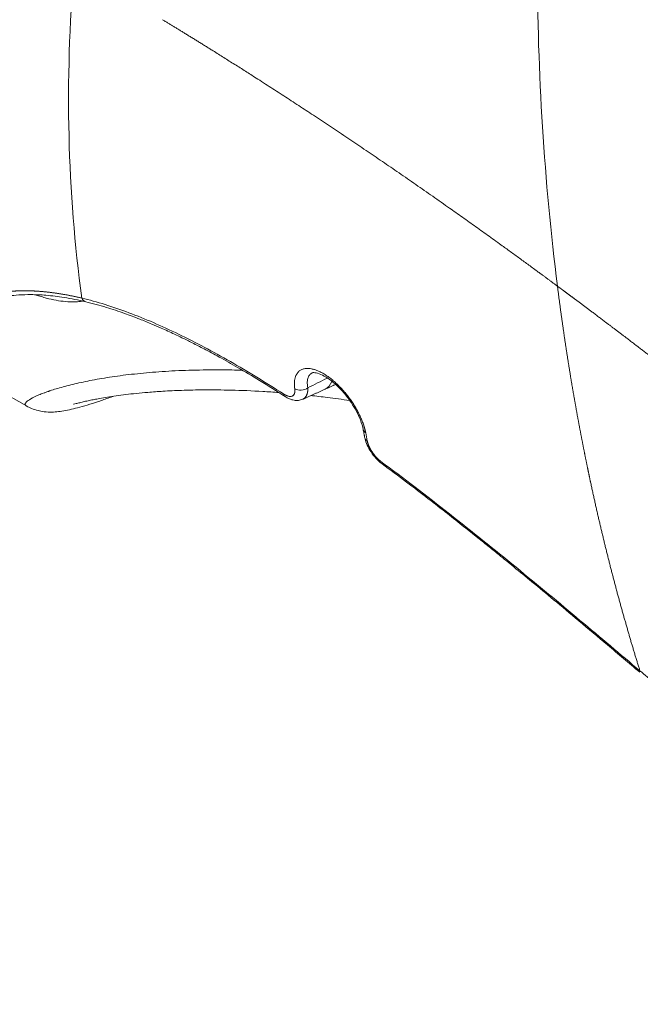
# Model space of a CAD drawing. Header units: millimetres. Extents: x 19214 to 26510, y -7957 to -532.
# Tile 75 of 150: x 26340 to 26357, y -7557 to -7530. Entities that reach past the tile are written whole.
import ezdxf

# ---------------------------------------------------------------- set-up
doc = ezdxf.new("R2010")
doc.units = ezdxf.units.MM
doc.header["$LTSCALE"] = 0.3175
doc.layers.add('1轮廓实线层', color=7, linetype='Continuous', lineweight=18)

# ---------------------------------------------------------------- blocks, each defined once
blk = doc.blocks.new('坐标系')
at = {"layer": '1轮廓实线层'}
blk.add_line((42492.048, -35937.857), (42493.786, -35938.848), dxfattribs=at)
for centre, major_axis, ratio, start_param, end_param in [((42494.719, -35937.131), (-0.033, -0.137), 0.716084, 5.516019, 6.285191), ((42498.14, -35938.208), (0.172, -0.385), 0.637276, 6.282781, 6.845677), ((42497.952, -35938.509), (0.139, 0.021), 0.707769, 3.823246, 5.397604), ((42497.784, -35938.588), (-0.076, -0.118), 0.54368, 5.732352, 6.282121), ((42499.028, -35939.178), (-0.138, -0.026), 0.672789, 6.280592, 6.925063), ((42499.052, -35939.302), (-0.138, -0.027), 0.675363, 0.001842, 0.636789)]:
    blk.add_ellipse(centre, major_axis=major_axis, ratio=ratio, start_param=start_param, end_param=end_param, dxfattribs=at)
for points, degree, knots in [([(42525.401, -35947.691), (42525.372, -35947.67), (42525.309, -35947.624), (42525.189, -35947.536), (42524.977, -35947.379), (42524.675, -35947.157), (42524.313, -35946.891), (42523.832, -35946.535), (42523.23, -35946.092), (42522.271, -35945.383), (42521.076, -35944.497), (42519.647, -35943.435), (42518.223, -35942.371), (42516.329, -35940.95), (42513.972, -35939.167), (42511.156, -35937.009), (42507.413, -35934.099), (42504.615, -35931.868), (42502.746, -35930.346)], 3, [0, 0, 0, 0, 0.003906, 0.007813, 0.015625, 0.03125, 0.046875, 0.0625, 0.09375, 0.125, 0.1875, 0.25, 0.3125, 0.375, 0.5, 0.625, 0.75, 1, 1, 1, 1]), ([(42525.406, -35947.67), (42523.525, -35946.286), (42519.75, -35943.497), (42514.068, -35939.228), (42509.336, -35935.581), (42505.566, -35932.601), (42503.689, -35931.087), (42502.752, -35930.325)], 3, [0, 0, 0, 0, 0.25, 0.5, 0.75, 0.875, 1, 1, 1, 1]), ([(42502.349, -35930.576), (42504.217, -35932.097), (42507.015, -35934.328), (42510.758, -35937.239), (42513.574, -35939.397), (42515.932, -35941.18), (42517.825, -35942.601), (42519.249, -35943.664), (42520.678, -35944.727), (42521.873, -35945.612), (42522.833, -35946.321), (42523.434, -35946.765), (42523.916, -35947.12), (42524.278, -35947.387), (42524.579, -35947.609), (42524.792, -35947.765), (42524.911, -35947.853), (42524.975, -35947.9), (42525.003, -35947.921)], 3, [0, 0, 0, 0, 0.25, 0.375, 0.5, 0.625, 0.6875, 0.75, 0.8125, 0.875, 0.90625, 0.9375, 0.953125, 0.96875, 0.984375, 0.992187, 0.996094, 1, 1, 1, 1]), ([(42509.296, -35937.384), (42509.273, -35937.366), (42509.226, -35937.33), (42509.155, -35937.275), (42509.083, -35937.219), (42509.009, -35937.162), (42508.935, -35937.104), (42508.859, -35937.045), (42508.782, -35936.985), (42508.704, -35936.925), (42508.625, -35936.863), (42508.544, -35936.8), (42508.462, -35936.737), (42508.379, -35936.672), (42508.295, -35936.607), (42508.21, -35936.54), (42508.124, -35936.473), (42508.036, -35936.405), (42507.947, -35936.335), (42507.857, -35936.265), (42507.766, -35936.194), (42507.674, -35936.122), (42507.58, -35936.049), (42507.485, -35935.975), (42507.39, -35935.899), (42507.292, -35935.823), (42507.194, -35935.746), (42507.095, -35935.668), (42506.994, -35935.59), (42506.892, -35935.51), (42506.789, -35935.429), (42506.685, -35935.347), (42506.58, -35935.264), (42506.474, -35935.18), (42506.366, -35935.095), (42506.257, -35935.01), (42506.147, -35934.923), (42506.036, -35934.835), (42505.923, -35934.746), (42505.81, -35934.657), (42505.695, -35934.566), (42505.579, -35934.474), (42505.462, -35934.381), (42505.344, -35934.288), (42505.225, -35934.193), (42505.104, -35934.097), (42504.982, -35934.001), (42504.859, -35933.903), (42504.735, -35933.804), (42504.61, -35933.704), (42504.483, -35933.603), (42504.356, -35933.502), (42504.227, -35933.399), (42504.097, -35933.295), (42503.965, -35933.19), (42503.833, -35933.084), (42503.7, -35932.977), (42503.565, -35932.869), (42503.429, -35932.759), (42503.292, -35932.649), (42503.153, -35932.538), (42503.014, -35932.426), (42502.873, -35932.312), (42502.731, -35932.198), (42502.588, -35932.082), (42502.444, -35931.966), (42502.298, -35931.848), (42502.201, -35931.769), (42502.152, -35931.729)], 3, [0, 0, 0, 0, 0.009747, 0.019662, 0.029743, 0.03999, 0.050404, 0.060985, 0.071732, 0.082645, 0.093725, 0.10497, 0.116382, 0.127961, 0.139705, 0.151615, 0.163691, 0.175934, 0.188342, 0.200916, 0.213655, 0.226561, 0.239632, 0.252869, 0.266272, 0.27984, 0.293574, 0.307474, 0.321539, 0.33577, 0.350167, 0.364729, 0.379457, 0.394351, 0.40941, 0.424635, 0.440026, 0.455583, 0.471306, 0.487195, 0.503249, 0.51947, 0.535858, 0.552411, 0.569131, 0.586017, 0.603071, 0.62029, 0.637677, 0.655231, 0.672952, 0.690841, 0.708897, 0.727121, 0.745513, 0.764073, 0.782801, 0.801698, 0.820764, 0.839999, 0.859403, 0.878977, 0.898721, 0.918635, 0.93872, 0.958975, 0.979402, 1, 1, 1, 1]), ([(42509.335, -35937.312), (42508.025, -35936.298), (42506.718, -35935.274), (42504.541, -35933.548), (42503.671, -35932.852), (42502.599, -35931.987), (42502.395, -35931.823), (42502.192, -35931.658)], 3, [0, 0, 0, 0, 0.548534, 0.548534, 0.914453, 0.914453, 1, 1, 1, 1]), ([(42501.834, -35937.031), (42501.568, -35936.834), (42501.041, -35936.447), (42500.267, -35935.891), (42499.262, -35935.188), (42498.264, -35934.518), (42497.337, -35933.916), (42496.657, -35933.487), (42496.221, -35933.217), (42496.029, -35933.1), (42495.849, -35932.991)], 5, [0, 0, 0, 0, 0, 0, 0.209042, 0.418084, 0.627126, 0.836168, 0.846622, 1, 1, 1, 1, 1, 1]), ([(42492.379, -35937.569), (42492.382, -35937.567), (42492.387, -35937.563), (42492.395, -35937.556), (42492.403, -35937.549), (42492.411, -35937.543), (42492.42, -35937.536), (42492.428, -35937.529), (42492.436, -35937.523), (42492.444, -35937.517), (42492.452, -35937.51), (42492.461, -35937.504), (42492.469, -35937.497), (42492.478, -35937.491), (42492.487, -35937.485), (42492.495, -35937.478), (42492.504, -35937.472), (42492.513, -35937.466), (42492.522, -35937.46), (42492.53, -35937.454), (42492.539, -35937.447), (42492.548, -35937.441), (42492.557, -35937.435), (42492.566, -35937.43), (42492.575, -35937.424), (42492.584, -35937.418), (42492.593, -35937.412), (42492.603, -35937.406), (42492.612, -35937.401), (42492.621, -35937.395), (42492.631, -35937.389), (42492.64, -35937.384), (42492.65, -35937.378), (42492.659, -35937.372), (42492.669, -35937.367), (42492.679, -35937.361), (42492.688, -35937.356), (42492.698, -35937.351), (42492.708, -35937.345), (42492.718, -35937.34), (42492.728, -35937.335), (42492.738, -35937.329), (42492.748, -35937.324), (42492.758, -35937.319), (42492.768, -35937.314), (42492.779, -35937.309), (42492.789, -35937.304), (42492.799, -35937.299), (42492.81, -35937.294), (42492.82, -35937.29), (42492.831, -35937.285), (42492.841, -35937.28), (42492.852, -35937.276), (42492.863, -35937.271), (42492.873, -35937.266), (42492.884, -35937.262), (42492.895, -35937.258), (42492.906, -35937.253), (42492.917, -35937.249), (42492.928, -35937.245), (42492.939, -35937.24), (42492.95, -35937.236), (42492.962, -35937.232), (42492.973, -35937.228), (42492.984, -35937.224), (42492.996, -35937.22), (42493.007, -35937.216), (42493.019, -35937.212), (42493.03, -35937.208), (42493.042, -35937.205), (42493.054, -35937.201), (42493.066, -35937.197), (42493.077, -35937.194), (42493.089, -35937.19), (42493.101, -35937.187), (42493.113, -35937.183), (42493.126, -35937.18), (42493.138, -35937.177), (42493.15, -35937.174), (42493.162, -35937.171), (42493.175, -35937.168), (42493.187, -35937.165), (42493.2, -35937.162), (42493.212, -35937.159), (42493.225, -35937.156), (42493.237, -35937.153), (42493.25, -35937.151), (42493.263, -35937.148), (42493.276, -35937.145), (42493.289, -35937.143), (42493.302, -35937.141), (42493.315, -35937.138), (42493.328, -35937.136), (42493.341, -35937.134), (42493.354, -35937.132), (42493.368, -35937.13), (42493.381, -35937.128), (42493.394, -35937.126), (42493.408, -35937.124), (42493.421, -35937.122), (42493.435, -35937.12), (42493.449, -35937.119), (42493.463, -35937.117), (42493.476, -35937.116), (42493.49, -35937.114), (42493.504, -35937.113), (42493.518, -35937.112), (42493.532, -35937.11), (42493.545, -35937.109), (42493.557, -35937.109), (42493.567, -35937.108), (42493.577, -35937.107), (42493.588, -35937.106), (42493.598, -35937.106), (42493.609, -35937.105), (42493.62, -35937.105), (42493.631, -35937.104), (42493.643, -35937.104), (42493.654, -35937.103), (42493.666, -35937.103), (42493.678, -35937.102), (42493.69, -35937.102), (42493.703, -35937.102), (42493.715, -35937.102), (42493.728, -35937.101), (42493.741, -35937.101), (42493.754, -35937.101), (42493.767, -35937.101), (42493.781, -35937.101), (42493.794, -35937.102), (42493.808, -35937.102), (42493.822, -35937.102), (42493.836, -35937.102), (42493.851, -35937.103), (42493.866, -35937.103), (42493.88, -35937.104), (42493.896, -35937.104), (42493.911, -35937.105), (42493.926, -35937.106), (42493.942, -35937.107), (42493.958, -35937.108), (42493.974, -35937.109), (42493.99, -35937.11), (42494.007, -35937.111), (42494.023, -35937.113), (42494.04, -35937.114), (42494.058, -35937.116), (42494.075, -35937.118), (42494.092, -35937.119), (42494.11, -35937.121), (42494.128, -35937.123), (42494.146, -35937.126), (42494.165, -35937.128), (42494.183, -35937.13), (42494.202, -35937.133), (42494.221, -35937.135), (42494.241, -35937.138), (42494.26, -35937.141), (42494.28, -35937.144), (42494.3, -35937.147), (42494.32, -35937.151), (42494.341, -35937.154), (42494.361, -35937.158), (42494.382, -35937.161), (42494.403, -35937.165), (42494.425, -35937.169), (42494.446, -35937.174), (42494.468, -35937.178), (42494.49, -35937.182), (42494.512, -35937.187), (42494.535, -35937.192), (42494.558, -35937.197), (42494.581, -35937.202), (42494.604, -35937.208), (42494.62, -35937.211), (42494.627, -35937.213)], 3, [0, 0, 0, 0, 0.004488, 0.009174, 0.013943, 0.018706, 0.023427, 0.02811, 0.032783, 0.03747, 0.042185, 0.046933, 0.051715, 0.056523, 0.06135, 0.066189, 0.071035, 0.075885, 0.080735, 0.085585, 0.090435, 0.095286, 0.100141, 0.105002, 0.109871, 0.11475, 0.119644, 0.124553, 0.129478, 0.134421, 0.139382, 0.14436, 0.149356, 0.154367, 0.159394, 0.164435, 0.169489, 0.174554, 0.17963, 0.184716, 0.189812, 0.194917, 0.200031, 0.205154, 0.210287, 0.21543, 0.220583, 0.225746, 0.230921, 0.236108, 0.241307, 0.246519, 0.251744, 0.256983, 0.262235, 0.267501, 0.272781, 0.278075, 0.283384, 0.288706, 0.294044, 0.299395, 0.30476, 0.31014, 0.315533, 0.320941, 0.326362, 0.331797, 0.337245, 0.342707, 0.348182, 0.35367, 0.359171, 0.364685, 0.370213, 0.375753, 0.381306, 0.386873, 0.392452, 0.398045, 0.403651, 0.40927, 0.414903, 0.420549, 0.426209, 0.431882, 0.43757, 0.443271, 0.448987, 0.454717, 0.460462, 0.466222, 0.471996, 0.477785, 0.483589, 0.489409, 0.495243, 0.501093, 0.506959, 0.51284, 0.518737, 0.52465, 0.530579, 0.536523, 0.542484, 0.548461, 0.554455, 0.560464, 0.56649, 0.570715, 0.575009, 0.579372, 0.583805, 0.588308, 0.592881, 0.597523, 0.602236, 0.607018, 0.611871, 0.616794, 0.621787, 0.626851, 0.631985, 0.637189, 0.642465, 0.647811, 0.653229, 0.658717, 0.664276, 0.669907, 0.675609, 0.681383, 0.687229, 0.693146, 0.699135, 0.705196, 0.71133, 0.717535, 0.723814, 0.730165, 0.736589, 0.743086, 0.749656, 0.7563, 0.763017, 0.769808, 0.776674, 0.783613, 0.790627, 0.797716, 0.804879, 0.812118, 0.819433, 0.826823, 0.834289, 0.841831, 0.84945, 0.857146, 0.864919, 0.872769, 0.880697, 0.888702, 0.896786, 0.904949, 0.91319, 0.92151, 0.92991, 0.93839, 0.946949, 0.955589, 0.964309, 0.97311, 0.981992, 0.990955, 1, 1, 1, 1]), ([(42501.834, -35937.031), (42501.835, -35937.041), (42501.838, -35937.061), (42501.842, -35937.092), (42501.846, -35937.122), (42501.849, -35937.152), (42501.853, -35937.182), (42501.857, -35937.211), (42501.861, -35937.241), (42501.865, -35937.27), (42501.869, -35937.3), (42501.873, -35937.329), (42501.877, -35937.358), (42501.881, -35937.387), (42501.884, -35937.416), (42501.888, -35937.445), (42501.892, -35937.473), (42501.896, -35937.502), (42501.9, -35937.53), (42501.904, -35937.558), (42501.908, -35937.586), (42501.912, -35937.614), (42501.916, -35937.642), (42501.92, -35937.67), (42501.924, -35937.698), (42501.928, -35937.725), (42501.932, -35937.752), (42501.936, -35937.78), (42501.94, -35937.807), (42501.944, -35937.834), (42501.948, -35937.861), (42501.952, -35937.888), (42501.956, -35937.914), (42501.96, -35937.941), (42501.964, -35937.967), (42501.968, -35937.993), (42501.972, -35938.02), (42501.976, -35938.046), (42501.98, -35938.072), (42501.984, -35938.097), (42501.988, -35938.123), (42501.992, -35938.149), (42501.996, -35938.174), (42502, -35938.2), (42502.004, -35938.225), (42502.008, -35938.25), (42502.012, -35938.275), (42502.016, -35938.3), (42502.02, -35938.324), (42502.024, -35938.349), (42502.028, -35938.373), (42502.032, -35938.398), (42502.036, -35938.422), (42502.04, -35938.446), (42502.044, -35938.47), (42502.048, -35938.494), (42502.052, -35938.518), (42502.056, -35938.542), (42502.06, -35938.565), (42502.064, -35938.589), (42502.068, -35938.612), (42502.072, -35938.635), (42502.076, -35938.658), (42502.08, -35938.681), (42502.084, -35938.704), (42502.088, -35938.727), (42502.092, -35938.749), (42502.096, -35938.772), (42502.1, -35938.794), (42502.104, -35938.816), (42502.108, -35938.839), (42502.112, -35938.861), (42502.116, -35938.882), (42502.12, -35938.904), (42502.123, -35938.926), (42502.127, -35938.947), (42502.131, -35938.969), (42502.135, -35938.99), (42502.139, -35939.011), (42502.143, -35939.033), (42502.147, -35939.054), (42502.151, -35939.074), (42502.154, -35939.095), (42502.158, -35939.116), (42502.162, -35939.136), (42502.166, -35939.157), (42502.17, -35939.177), (42502.173, -35939.197), (42502.177, -35939.217), (42502.181, -35939.237), (42502.185, -35939.257), (42502.189, -35939.277), (42502.192, -35939.296), (42502.196, -35939.316), (42502.2, -35939.335), (42502.203, -35939.354), (42502.207, -35939.373), (42502.211, -35939.392), (42502.215, -35939.411), (42502.218, -35939.43), (42502.222, -35939.449), (42502.226, -35939.467), (42502.229, -35939.486), (42502.233, -35939.504), (42502.236, -35939.522), (42502.24, -35939.54), (42502.244, -35939.558), (42502.247, -35939.576), (42502.251, -35939.594), (42502.254, -35939.612), (42502.258, -35939.629), (42502.261, -35939.647), (42502.265, -35939.664), (42502.268, -35939.681), (42502.272, -35939.698), (42502.275, -35939.715), (42502.279, -35939.732), (42502.282, -35939.749), (42502.286, -35939.765), (42502.289, -35939.782), (42502.292, -35939.798), (42502.296, -35939.815), (42502.299, -35939.831), (42502.302, -35939.847), (42502.306, -35939.863), (42502.309, -35939.879), (42502.312, -35939.894), (42502.316, -35939.91), (42502.319, -35939.925), (42502.322, -35939.941), (42502.325, -35939.956), (42502.329, -35939.971), (42502.332, -35939.986), (42502.339, -35940.019), (42502.35, -35940.069), (42502.364, -35940.137), (42502.379, -35940.205), (42502.394, -35940.272), (42502.409, -35940.339), (42502.424, -35940.405), (42502.439, -35940.472), (42502.454, -35940.538), (42502.47, -35940.604), (42502.485, -35940.67), (42502.501, -35940.735), (42502.516, -35940.8), (42502.532, -35940.865), (42502.547, -35940.93), (42502.563, -35940.994), (42502.579, -35941.058), (42502.595, -35941.122), (42502.611, -35941.185), (42502.627, -35941.249), (42502.643, -35941.312), (42502.659, -35941.375), (42502.676, -35941.437), (42502.692, -35941.499), (42502.708, -35941.561), (42502.725, -35941.623), (42502.741, -35941.685), (42502.758, -35941.746), (42502.775, -35941.807), (42502.791, -35941.868), (42502.808, -35941.928), (42502.825, -35941.989), (42502.842, -35942.049), (42502.859, -35942.108), (42502.876, -35942.168), (42502.893, -35942.227), (42502.91, -35942.286), (42502.927, -35942.345), (42502.944, -35942.404), (42502.961, -35942.462), (42502.979, -35942.52), (42502.996, -35942.578), (42503.013, -35942.635), (42503.031, -35942.693), (42503.048, -35942.75), (42503.066, -35942.807), (42503.078, -35942.844), (42503.083, -35942.863)], 3, [0, 0, 0, 0, 0.004951, 0.009884, 0.014799, 0.019696, 0.024574, 0.029435, 0.034277, 0.039101, 0.043906, 0.048694, 0.053463, 0.058214, 0.062947, 0.067662, 0.072359, 0.077037, 0.081698, 0.08634, 0.090964, 0.09557, 0.100157, 0.104727, 0.109278, 0.113811, 0.118326, 0.122823, 0.127301, 0.131762, 0.136204, 0.140628, 0.145034, 0.149422, 0.153791, 0.158142, 0.162476, 0.166791, 0.171087, 0.175366, 0.179626, 0.183869, 0.188093, 0.192299, 0.196486, 0.200656, 0.204807, 0.20894, 0.213055, 0.217152, 0.22123, 0.225291, 0.229333, 0.233357, 0.237362, 0.24135, 0.245319, 0.24927, 0.253203, 0.257118, 0.261014, 0.264893, 0.268753, 0.272595, 0.276418, 0.280223, 0.284011, 0.287779, 0.29153, 0.295263, 0.298977, 0.302673, 0.30635, 0.31001, 0.313651, 0.317274, 0.320879, 0.324465, 0.328033, 0.331583, 0.335115, 0.338628, 0.342123, 0.3456, 0.349059, 0.352499, 0.355921, 0.359325, 0.36271, 0.366077, 0.369426, 0.372757, 0.376069, 0.379363, 0.382639, 0.385896, 0.389135, 0.392356, 0.395558, 0.398742, 0.401908, 0.405055, 0.408184, 0.411295, 0.414388, 0.417462, 0.420517, 0.423555, 0.426574, 0.429574, 0.432557, 0.435521, 0.438466, 0.441393, 0.444302, 0.447193, 0.450065, 0.452918, 0.455754, 0.458571, 0.461369, 0.464149, 0.466911, 0.469654, 0.472379, 0.475086, 0.477774, 0.480444, 0.483095, 0.485728, 0.488342, 0.490938, 0.493516, 0.496075, 0.507732, 0.519357, 0.530951, 0.542514, 0.554045, 0.565545, 0.577013, 0.588451, 0.599857, 0.611232, 0.622575, 0.633888, 0.645169, 0.656419, 0.667638, 0.678826, 0.689982, 0.701108, 0.712202, 0.723265, 0.734297, 0.745298, 0.756268, 0.767207, 0.778114, 0.788991, 0.799837, 0.810651, 0.821435, 0.832187, 0.842908, 0.853599, 0.864258, 0.874886, 0.885483, 0.896049, 0.906584, 0.917088, 0.927561, 0.938002, 0.948413, 0.958793, 0.969141, 0.979459, 0.989745, 1, 1, 1, 1]), ([(42507.519, -35941.569), (42507.201, -35941.298), (42506.715, -35940.886), (42506.092, -35940.367), (42505.366, -35939.772), (42504.555, -35939.12), (42503.94, -35938.635), (42503.404, -35938.218), (42502.969, -35937.884), (42502.631, -35937.628), (42502.409, -35937.46), (42502.237, -35937.331), (42502.115, -35937.24), (42502.019, -35937.169), (42501.949, -35937.116), (42501.896, -35937.077), (42501.861, -35937.051), (42501.843, -35937.038), (42501.834, -35937.031)], 5, [0, 0, 0, 0, 0, 0, 0.216052, 0.34671, 0.477368, 0.608026, 0.738684, 0.804013, 0.869342, 0.902006, 0.934671, 0.951003, 0.967336, 0.983668, 0.991834, 1, 1, 1, 1, 1, 1]), ([(42493.063, -35937.295), (42493.106, -35937.277), (42493.203, -35937.243), (42493.356, -35937.205), (42493.515, -35937.178), (42493.68, -35937.162), (42493.867, -35937.157), (42494.096, -35937.167), (42494.374, -35937.201), (42494.576, -35937.241), (42494.686, -35937.268)], 3, [0, 0, 0, 0, 0.094759, 0.21118, 0.313503, 0.406376, 0.518651, 0.655081, 0.815348, 1, 1, 1, 1]), ([(42494.636, -35937.259), (42494.618, -35937.262), (42494.588, -35937.265), (42494.553, -35937.268), (42494.534, -35937.268), (42494.524, -35937.269), (42494.52, -35937.269), (42494.517, -35937.269), (42494.516, -35937.269), (42494.515, -35937.269), (42494.427, -35937.271), (42494.334, -35937.263), (42494.189, -35937.237), (42494.139, -35937.226), (42494.063, -35937.205), (42494.025, -35937.194), (42493.979, -35937.179), (42493.956, -35937.172), (42493.944, -35937.168), (42493.938, -35937.166), (42493.935, -35937.165), (42493.934, -35937.164), (42493.933, -35937.164), (42493.933, -35937.164), (42493.933, -35937.164), (42493.933, -35937.164), (42493.932, -35937.164), (42493.932, -35937.164), (42493.931, -35937.163), (42493.93, -35937.163), (42493.929, -35937.163)], 3, [0, 0, 0, 0, 0.089885, 0.140157, 0.165293, 0.177861, 0.184144, 0.187286, 0.187286, 0.190428, 0.190428, 0.5926, 0.5926, 0.793686, 0.793686, 0.894229, 0.9445, 0.969636, 0.982204, 0.988488, 0.99163, 0.993201, 0.993986, 0.994379, 0.994575, 0.994673, 0.994673, 0.994772, 0.994772, 1, 1, 1, 1]), ([(42494.627, -35937.213), (42494.857, -35937.268), (42495.095, -35937.343), (42495.585, -35937.526), (42495.836, -35937.635), (42496.35, -35937.884), (42496.612, -35938.023), (42497.144, -35938.327), (42497.414, -35938.492), (42497.686, -35938.667)], 3, [0, 0, 0, 0, 0.25, 0.25, 0.5, 0.5, 0.75, 0.75, 1, 1, 1, 1]), ([(42494.686, -35937.268), (42494.79, -35937.293), (42494.985, -35937.346), (42495.258, -35937.437), (42495.488, -35937.523), (42495.672, -35937.599), (42495.815, -35937.66), (42495.93, -35937.712), (42496.035, -35937.761), (42496.158, -35937.82), (42496.307, -35937.894), (42496.495, -35937.991), (42496.724, -35938.114), (42497.005, -35938.273), (42497.339, -35938.472), (42497.579, -35938.623), (42497.708, -35938.706)], 3, [0, 0, 0, 0, 0.107257, 0.199294, 0.275884, 0.337232, 0.383437, 0.417075, 0.451097, 0.487329, 0.539086, 0.597487, 0.672155, 0.764028, 0.873245, 1, 1, 1, 1]), ([(42493.782, -35938.845), (42493.774, -35938.841), (42493.769, -35938.835), (42493.765, -35938.818), (42493.771, -35938.804), (42493.8, -35938.774), (42493.823, -35938.758), (42493.886, -35938.721), (42493.926, -35938.701), (42493.999, -35938.671), (42494.025, -35938.66), (42494.068, -35938.645), (42494.09, -35938.637), (42494.117, -35938.627), (42494.131, -35938.623), (42494.138, -35938.62), (42494.141, -35938.619), (42494.143, -35938.618), (42494.144, -35938.618), (42494.144, -35938.618), (42494.144, -35938.618), (42494.145, -35938.618), (42494.145, -35938.618), (42494.145, -35938.618), (42494.145, -35938.618), (42494.205, -35938.598), (42494.271, -35938.578), (42494.417, -35938.538), (42494.496, -35938.518), (42494.668, -35938.48), (42494.76, -35938.461), (42494.955, -35938.426), (42495.059, -35938.41), (42495.278, -35938.379), (42495.393, -35938.366), (42495.635, -35938.342), (42495.761, -35938.331), (42496.025, -35938.315), (42496.161, -35938.309), (42496.374, -35938.303), (42496.483, -35938.301), (42496.612, -35938.3), (42496.678, -35938.3), (42496.711, -35938.3), (42496.728, -35938.3), (42496.736, -35938.3), (42496.74, -35938.3), (42496.742, -35938.3), (42496.743, -35938.3), (42496.744, -35938.3), (42496.744, -35938.3), (42496.744, -35938.3), (42496.744, -35938.3), (42496.848, -35938.301), (42496.953, -35938.303), (42497.059, -35938.306)], 3, [0, 0, 0, 0, 0.045922, 0.045922, 0.120957, 0.120957, 0.195993, 0.195993, 0.271029, 0.271029, 0.308547, 0.308547, 0.327305, 0.336685, 0.341375, 0.343719, 0.344892, 0.345478, 0.345771, 0.345918, 0.345991, 0.346028, 0.346046, 0.346046, 0.346064, 0.346064, 0.4211, 0.4211, 0.496136, 0.496136, 0.571171, 0.571171, 0.646207, 0.646207, 0.721243, 0.721243, 0.796278, 0.796278, 0.871314, 0.871314, 0.908832, 0.927591, 0.93697, 0.94166, 0.944005, 0.945177, 0.945763, 0.946056, 0.946203, 0.946276, 0.946313, 0.946313, 0.94635, 0.94635, 1, 1, 1, 1]), ([(42497.853, -35938.587), (42497.853, -35938.586), (42497.853, -35938.584), (42497.852, -35938.58), (42497.852, -35938.577), (42497.851, -35938.573), (42497.851, -35938.569), (42497.85, -35938.566), (42497.85, -35938.562), (42497.85, -35938.559), (42497.849, -35938.555), (42497.849, -35938.552), (42497.849, -35938.548), (42497.848, -35938.545), (42497.848, -35938.541), (42497.848, -35938.538), (42497.848, -35938.535), (42497.848, -35938.531), (42497.847, -35938.528), (42497.847, -35938.524), (42497.847, -35938.521), (42497.847, -35938.518), (42497.847, -35938.514), (42497.847, -35938.511), (42497.847, -35938.508), (42497.847, -35938.505), (42497.847, -35938.501), (42497.847, -35938.498), (42497.848, -35938.495), (42497.848, -35938.492), (42497.848, -35938.482), (42497.85, -35938.466), (42497.853, -35938.445), (42497.857, -35938.425), (42497.863, -35938.406), (42497.87, -35938.388), (42497.878, -35938.371), (42497.887, -35938.356), (42497.899, -35938.34), (42497.913, -35938.324), (42497.931, -35938.31), (42497.951, -35938.298), (42497.973, -35938.289), (42497.996, -35938.283), (42498.026, -35938.279), (42498.062, -35938.278), (42498.107, -35938.284), (42498.153, -35938.296), (42498.202, -35938.314), (42498.253, -35938.337), (42498.305, -35938.367), (42498.358, -35938.402), (42498.411, -35938.442), (42498.464, -35938.487), (42498.516, -35938.537), (42498.567, -35938.589), (42498.616, -35938.646), (42498.663, -35938.704), (42498.707, -35938.765), (42498.748, -35938.828), (42498.78, -35938.88), (42498.803, -35938.923), (42498.82, -35938.954), (42498.835, -35938.986), (42498.85, -35939.017), (42498.864, -35939.048), (42498.876, -35939.079), (42498.888, -35939.11), (42498.896, -35939.133), (42498.9, -35939.148), (42498.903, -35939.156), (42498.905, -35939.164), (42498.908, -35939.172), (42498.91, -35939.18), (42498.912, -35939.187), (42498.914, -35939.195), (42498.916, -35939.203), (42498.918, -35939.21), (42498.92, -35939.218), (42498.922, -35939.226), (42498.924, -35939.233), (42498.925, -35939.24), (42498.927, -35939.248), (42498.928, -35939.253), (42498.928, -35939.255)], 3, [0, 0, 0, 0, 0.002169, 0.004337, 0.006505, 0.008671, 0.010837, 0.013003, 0.015168, 0.017332, 0.019497, 0.021661, 0.023824, 0.025988, 0.028152, 0.030317, 0.032481, 0.034646, 0.036811, 0.038977, 0.041143, 0.04331, 0.045478, 0.047646, 0.049816, 0.051987, 0.054158, 0.056331, 0.058506, 0.060682, 0.062859, 0.078524, 0.09415, 0.109769, 0.125413, 0.141081, 0.156684, 0.172255, 0.187825, 0.208745, 0.229538, 0.250289, 0.271038, 0.291846, 0.312801, 0.343971, 0.375225, 0.406485, 0.437646, 0.469036, 0.500193, 0.531345, 0.562703, 0.593828, 0.625039, 0.656256, 0.687402, 0.71877, 0.749952, 0.781113, 0.812472, 0.828026, 0.843585, 0.859182, 0.87485, 0.890459, 0.906049, 0.921652, 0.937301, 0.941496, 0.945686, 0.949872, 0.954055, 0.958234, 0.962411, 0.966586, 0.97076, 0.974933, 0.979106, 0.983281, 0.987457, 0.991635, 0.995816, 1, 1, 1, 1]), ([(42498.112, -35938.349), (42498.111, -35938.35), (42498.107, -35938.352), (42498.103, -35938.355), (42498.094, -35938.362), (42498.088, -35938.367), (42498.078, -35938.378), (42498.073, -35938.385), (42498.064, -35938.399), (42498.06, -35938.408), (42498.053, -35938.426), (42498.05, -35938.436), (42498.046, -35938.458), (42498.044, -35938.47), (42498.043, -35938.496), (42498.043, -35938.51), (42498.046, -35938.54), (42498.048, -35938.556), (42498.051, -35938.573)], 3, [0, 0, 0, 0, 0.022227, 0.087412, 0.087412, 0.217782, 0.217782, 0.348151, 0.348151, 0.478521, 0.478521, 0.608891, 0.608891, 0.739261, 0.739261, 0.86963, 0.86963, 1, 1, 1, 1]), ([(42498.111, -35938.35), (42498.119, -35938.342), (42498.151, -35938.339), (42498.238, -35938.36), (42498.347, -35938.419), (42498.431, -35938.483), (42498.488, -35938.534), (42498.53, -35938.575), (42498.581, -35938.629), (42498.645, -35938.705), (42498.717, -35938.805), (42498.79, -35938.928), (42498.855, -35939.069), (42498.881, -35939.159), (42498.89, -35939.205)], 3, [0, 0, 0, 0, 0.127171, 0.245923, 0.353769, 0.440343, 0.474801, 0.507551, 0.553797, 0.614594, 0.689577, 0.779127, 0.882825, 1, 1, 1, 1]), ([(42494.498, -35938.821), (42494.498, -35938.822), (42494.504, -35938.822), (42494.535, -35938.814), (42494.591, -35938.8), (42494.66, -35938.783), (42494.734, -35938.766), (42494.814, -35938.75), (42494.905, -35938.733), (42495.014, -35938.714), (42495.147, -35938.694), (42495.292, -35938.675), (42495.453, -35938.657), (42495.639, -35938.64), (42495.866, -35938.623), (42496.148, -35938.609), (42496.491, -35938.602), (42496.901, -35938.606), (42497.283, -35938.621), (42497.53, -35938.638), (42497.611, -35938.644)], 3, [0, 0, 0, 0, 0.045011, 0.111094, 0.168996, 0.218764, 0.260476, 0.294447, 0.326366, 0.371434, 0.416979, 0.463043, 0.509692, 0.559288, 0.618523, 0.687561, 0.766303, 0.854765, 0.953016, 1, 1, 1, 1]), ([(42497.686, -35938.667), (42497.687, -35938.667), (42497.688, -35938.668), (42497.69, -35938.67), (42497.692, -35938.671), (42497.694, -35938.672), (42497.696, -35938.673), (42497.698, -35938.674), (42497.7, -35938.675), (42497.702, -35938.677), (42497.704, -35938.678), (42497.706, -35938.679), (42497.708, -35938.68), (42497.71, -35938.681), (42497.711, -35938.682), (42497.713, -35938.683), (42497.715, -35938.684), (42497.717, -35938.685), (42497.719, -35938.686), (42497.721, -35938.687), (42497.723, -35938.687), (42497.725, -35938.688), (42497.727, -35938.689), (42497.729, -35938.69), (42497.73, -35938.691), (42497.732, -35938.691), (42497.734, -35938.692), (42497.736, -35938.693), (42497.738, -35938.694), (42497.74, -35938.694), (42497.741, -35938.695), (42497.743, -35938.695), (42497.745, -35938.696), (42497.747, -35938.697), (42497.749, -35938.697), (42497.751, -35938.698), (42497.752, -35938.698), (42497.754, -35938.699), (42497.756, -35938.699), (42497.758, -35938.7), (42497.759, -35938.7), (42497.766, -35938.702), (42497.778, -35938.703), (42497.793, -35938.703), (42497.807, -35938.701), (42497.819, -35938.696), (42497.829, -35938.69), (42497.838, -35938.681), (42497.845, -35938.669), (42497.849, -35938.66), (42497.851, -35938.653), (42497.852, -35938.649), (42497.853, -35938.646), (42497.854, -35938.642), (42497.854, -35938.638), (42497.855, -35938.635), (42497.855, -35938.631), (42497.855, -35938.627), (42497.855, -35938.623), (42497.855, -35938.619), (42497.855, -35938.614), (42497.855, -35938.61), (42497.855, -35938.606), (42497.855, -35938.601), (42497.854, -35938.597), (42497.854, -35938.592), (42497.853, -35938.589), (42497.853, -35938.587)], 3, [0, 0, 0, 0, 0.006243, 0.012478, 0.018706, 0.024926, 0.03114, 0.037348, 0.043551, 0.04975, 0.055946, 0.062139, 0.068329, 0.074519, 0.080707, 0.086896, 0.093086, 0.099277, 0.10547, 0.111666, 0.117866, 0.12407, 0.130279, 0.136493, 0.142715, 0.148943, 0.155179, 0.161424, 0.167678, 0.173942, 0.180217, 0.186503, 0.192801, 0.199112, 0.205436, 0.211774, 0.218126, 0.224494, 0.230878, 0.237279, 0.243697, 0.250133, 0.3128, 0.374853, 0.436935, 0.49969, 0.561756, 0.623582, 0.685746, 0.748816, 0.763714, 0.778562, 0.793366, 0.808134, 0.822872, 0.837588, 0.852288, 0.86698, 0.881671, 0.896368, 0.911078, 0.925808, 0.940565, 0.955355, 0.970187, 0.985066, 1, 1, 1, 1]), ([(42498.051, -35938.573), (42498.051, -35938.574), (42498.051, -35938.576), (42498.051, -35938.579), (42498.052, -35938.583), (42498.052, -35938.587), (42498.052, -35938.591), (42498.052, -35938.596), (42498.051, -35938.601), (42498.051, -35938.607), (42498.051, -35938.613), (42498.05, -35938.62), (42498.049, -35938.626), (42498.048, -35938.633), (42498.047, -35938.641), (42498.045, -35938.648), (42498.043, -35938.656), (42498.041, -35938.664), (42498.038, -35938.673), (42498.034, -35938.682), (42498.03, -35938.692), (42498.024, -35938.702), (42498.018, -35938.711), (42498.011, -35938.719), (42498.004, -35938.726), (42497.997, -35938.732), (42497.991, -35938.737), (42497.984, -35938.741), (42497.978, -35938.744), (42497.974, -35938.746), (42497.973, -35938.747)], 3, [0, 0, 0, 0, 0.011111, 0.023953, 0.038547, 0.054915, 0.073083, 0.093078, 0.11493, 0.13867, 0.164331, 0.191947, 0.221553, 0.253184, 0.286876, 0.322663, 0.360579, 0.400655, 0.442921, 0.487402, 0.551383, 0.613206, 0.672735, 0.729854, 0.784461, 0.836471, 0.885812, 0.932428, 0.976275, 1, 1, 1, 1]), ([(42493.782, -35938.845), (42493.819, -35938.865), (42493.891, -35938.899), (42494.01, -35938.932), (42494.129, -35938.943), (42494.227, -35938.939), (42494.328, -35938.927), (42494.439, -35938.906), (42494.565, -35938.875), (42494.708, -35938.835), (42494.867, -35938.784), (42495.002, -35938.737), (42495.078, -35938.709), (42495.095, -35938.703)], 3, [0, 0, 0, 0, 0.047701, 0.097394, 0.17677, 0.264199, 0.364471, 0.47908, 0.592815, 0.717508, 0.849909, 0.967453, 1, 1, 1, 1]), ([(42497.708, -35938.706), (42497.73, -35938.72), (42497.774, -35938.743), (42497.843, -35938.764), (42497.912, -35938.766), (42497.953, -35938.755), (42497.973, -35938.746)], 3, [0, 0, 0, 0, 0.234052, 0.481069, 0.736787, 1, 1, 1, 1]), ([(42498.092, -35938.689), (42498.177, -35938.698), (42498.373, -35938.721), (42498.572, -35938.749), (42498.686, -35938.765)], 3, [0, 0, 0, 0, 0.435617, 1, 1, 1, 1]), ([(42498.914, -35939.329), (42498.92, -35939.358), (42498.939, -35939.419), (42498.99, -35939.522), (42499.056, -35939.612), (42499.121, -35939.681), (42499.157, -35939.711), (42499.176, -35939.725)], 3, [0, 0, 0, 0, 0.206005, 0.439286, 0.702394, 0.847008, 1, 1, 1, 1]), ([(42498.952, -35939.379), (42498.952, -35939.38), (42498.953, -35939.381), (42498.953, -35939.384), (42498.954, -35939.386), (42498.954, -35939.388), (42498.955, -35939.391), (42498.955, -35939.393), (42498.956, -35939.395), (42498.956, -35939.398), (42498.957, -35939.4), (42498.958, -35939.402), (42498.958, -35939.405), (42498.959, -35939.407), (42498.96, -35939.41), (42498.961, -35939.412), (42498.961, -35939.414), (42498.962, -35939.417), (42498.963, -35939.419), (42498.964, -35939.422), (42498.965, -35939.424), (42498.965, -35939.426), (42498.966, -35939.429), (42498.967, -35939.431), (42498.968, -35939.434), (42498.969, -35939.436), (42498.97, -35939.439), (42498.971, -35939.441), (42498.972, -35939.444), (42498.973, -35939.446), (42498.974, -35939.449), (42498.975, -35939.451), (42498.976, -35939.454), (42498.977, -35939.456), (42498.978, -35939.459), (42498.98, -35939.461), (42498.981, -35939.464), (42498.982, -35939.466), (42498.983, -35939.469), (42498.984, -35939.471), (42498.986, -35939.474), (42498.987, -35939.476), (42498.988, -35939.479), (42498.989, -35939.482), (42498.991, -35939.484), (42498.992, -35939.487), (42498.993, -35939.489), (42498.995, -35939.492), (42498.996, -35939.495), (42498.998, -35939.497), (42498.999, -35939.5), (42499.001, -35939.502), (42499.002, -35939.505), (42499.004, -35939.508), (42499.005, -35939.51), (42499.007, -35939.513), (42499.008, -35939.516), (42499.01, -35939.518), (42499.012, -35939.521), (42499.013, -35939.524), (42499.015, -35939.526), (42499.017, -35939.529), (42499.018, -35939.532), (42499.02, -35939.534), (42499.022, -35939.537), (42499.024, -35939.54), (42499.025, -35939.543), (42499.028, -35939.546), (42499.031, -35939.551), (42499.034, -35939.556), (42499.038, -35939.561), (42499.041, -35939.566), (42499.045, -35939.571), (42499.048, -35939.576), (42499.052, -35939.58), (42499.056, -35939.585), (42499.059, -35939.59), (42499.063, -35939.595), (42499.066, -35939.599), (42499.07, -35939.604), (42499.074, -35939.608), (42499.078, -35939.612), (42499.081, -35939.617), (42499.085, -35939.621), (42499.089, -35939.625), (42499.093, -35939.629), (42499.096, -35939.633), (42499.1, -35939.637), (42499.104, -35939.641), (42499.108, -35939.645), (42499.112, -35939.649), (42499.116, -35939.653), (42499.12, -35939.656), (42499.124, -35939.66), (42499.128, -35939.664), (42499.132, -35939.667), (42499.136, -35939.671), (42499.14, -35939.674), (42499.144, -35939.677), (42499.148, -35939.68), (42499.152, -35939.684), (42499.156, -35939.687), (42499.158, -35939.689), (42499.16, -35939.69)], 3, [0, 0, 0, 0, 0.007765, 0.015508, 0.02323, 0.030931, 0.038612, 0.046274, 0.053919, 0.061545, 0.069156, 0.07675, 0.08433, 0.091896, 0.099448, 0.106988, 0.114517, 0.122034, 0.129542, 0.137041, 0.144532, 0.152015, 0.159492, 0.166964, 0.174431, 0.181894, 0.189354, 0.196813, 0.20427, 0.211727, 0.219184, 0.226643, 0.234105, 0.241569, 0.249038, 0.256512, 0.263992, 0.271479, 0.278973, 0.286476, 0.293988, 0.301511, 0.309045, 0.31659, 0.324149, 0.331722, 0.339309, 0.346911, 0.35453, 0.362166, 0.36982, 0.377492, 0.385185, 0.392897, 0.400631, 0.408387, 0.416166, 0.423968, 0.431795, 0.439647, 0.447525, 0.45543, 0.463362, 0.471322, 0.479311, 0.48733, 0.495379, 0.503459, 0.518868, 0.534138, 0.549276, 0.564286, 0.579174, 0.593946, 0.608606, 0.623162, 0.637618, 0.651981, 0.666257, 0.680452, 0.694573, 0.708625, 0.722617, 0.736553, 0.750441, 0.764288, 0.7781, 0.791884, 0.805648, 0.819397, 0.83314, 0.846882, 0.860632, 0.874395, 0.888178, 0.90199, 0.915835, 0.929722, 0.943656, 0.957644, 0.971694, 0.98581, 1, 1, 1, 1]), ([(42499.16, -35939.69), (42499.507, -35939.947), (42499.854, -35940.212), (42500.538, -35940.75), (42500.876, -35941.023), (42501.372, -35941.43), (42501.7, -35941.7), (42502.018, -35941.967), (42502.489, -35942.361), (42502.792, -35942.618), (42503.083, -35942.863)], 3, [0, 0, 0, 0, 0.25, 0.25, 0.5, 0.5, 0.625, 0.75, 0.75, 1, 1, 1, 1]), ([(42499.176, -35939.725), (42499.3, -35939.816), (42499.534, -35939.991), (42499.864, -35940.244), (42500.154, -35940.47), (42500.404, -35940.668), (42500.615, -35940.836), (42500.792, -35940.979), (42500.973, -35941.125), (42501.189, -35941.301), (42501.465, -35941.528), (42501.793, -35941.8), (42502.175, -35942.119), (42502.61, -35942.486), (42502.917, -35942.745), (42503.08, -35942.883)], 3, [0, 0, 0, 0, 0.094142, 0.178183, 0.252141, 0.31602, 0.36982, 0.413538, 0.452184, 0.509021, 0.57963, 0.664022, 0.762206, 0.874191, 1, 1, 1, 1]), ([(42503.083, -35942.863), (42503.12, -35942.894), (42503.194, -35942.957), (42503.306, -35943.051), (42503.419, -35943.146), (42503.533, -35943.243), (42503.648, -35943.34), (42503.765, -35943.439), (42503.883, -35943.539), (42504.003, -35943.64), (42504.123, -35943.742), (42504.245, -35943.845), (42504.368, -35943.95), (42504.492, -35944.055), (42504.617, -35944.161), (42504.743, -35944.269), (42504.871, -35944.377), (42504.999, -35944.486), (42505.129, -35944.596), (42505.26, -35944.707), (42505.391, -35944.819), (42505.524, -35944.932), (42505.657, -35945.046), (42505.792, -35945.161), (42505.927, -35945.276), (42506.063, -35945.393), (42506.2, -35945.51), (42506.338, -35945.628), (42506.477, -35945.747), (42506.617, -35945.867), (42506.758, -35945.987), (42506.899, -35946.109), (42507.041, -35946.231), (42507.184, -35946.353), (42507.327, -35946.477), (42507.472, -35946.601), (42507.568, -35946.684), (42507.616, -35946.726)], 3, [0, 0, 0, 0, 0.024289, 0.048936, 0.073719, 0.098922, 0.124341, 0.150038, 0.17608, 0.202403, 0.228965, 0.255772, 0.282849, 0.310204, 0.33783, 0.365709, 0.393824, 0.422167, 0.450733, 0.479521, 0.508531, 0.537765, 0.567221, 0.596893, 0.626777, 0.656864, 0.687147, 0.717622, 0.748284, 0.77913, 0.810157, 0.841365, 0.87275, 0.904309, 0.93604, 0.967938, 1, 1, 1, 1])]:
    blk.add_open_spline(points, degree=degree, knots=knots, dxfattribs=at)
for points, degree in [([(42509.396, -35937.252), (42507.008, -35935.404), (42504.627, -35933.523), (42502.254, -35931.599)], 3), ([(42494.508, -35932.198), (42494.368, -35933.93), (42494.407, -35935.601), (42494.627, -35937.213)], 3), ([(42501.527, -35932.129), (42501.532, -35933.811), (42501.634, -35935.445), (42501.834, -35937.031)], 3), ([(42498.051, -35938.573), (42498.15, -35938.523), (42498.249, -35938.473), (42498.348, -35938.424)], 3), ([(42497.973, -35938.747), (42498.312, -35938.594)], 1), ([(42498.312, -35938.594), (42498.473, -35938.521)], 1), ([(42498.89, -35939.205), (42498.914, -35939.329)], 1), ([(42498.928, -35939.255), (42498.936, -35939.297), (42498.944, -35939.338), (42498.952, -35939.379)], 3)]:
    blk.add_open_spline(points, degree=degree, dxfattribs=at)

msp = doc.modelspace()

# ---------------------------------------------------------------- block references
at = {"lineweight": 13, "xscale": 1.8, "yscale": 1.8, "zscale": 1.8}
msp.add_blockref('坐标系', (-50148.901, 57148.966), dxfattribs=at)

doc.saveas('drawing.dxf')
